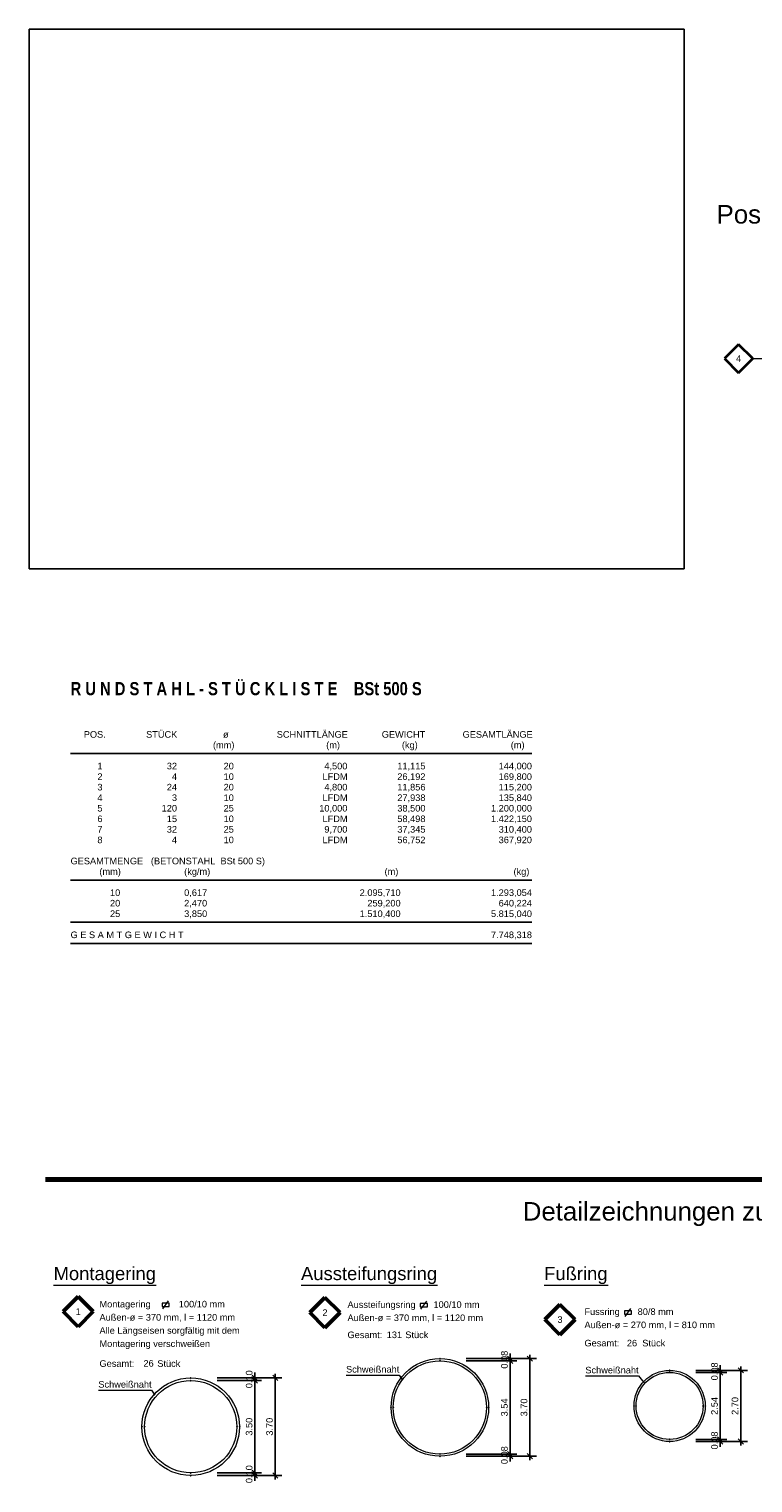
# Model space of a CAD drawing. Header units: metres. Extents: x 1 to 134, y 1 to 59.
# Tile 1 of 8: x 1 to 29, y 2 to 58. Entities that reach past the tile are written whole.
import ezdxf

# ---------------------------------------------------------------- set-up
doc = ezdxf.new("R2010")
doc.units = ezdxf.units.M
doc.linetypes.add('DURCHG', pattern=[0])
for name, color, linetype in [('GEOMETRIE', 7, 'Continuous'), ('HILFPU', 7, 'Continuous'), ('MAKET', 7, 'Continuous'), ('PIXBIL', 7, 'Continuous'), ('STPOS', 7, 'Continuous'), ('TEXTE', 7, 'Continuous')]:
    doc.layers.add(name, color=color, linetype=linetype)
doc.styles.add('Arial', font='arial.ttf')
doc.dimstyles.new('ISBSTRICH4E', dxfattribs={"dimtxt": 0.25, "dimasz": 0.1, "dimexe": 0.25, "dimexo": 1, "dimgap": 0.09, "dimtad": 1, "dimzin": 0, "dimdsep": 46, "dimtxsty": 'Arial', "dimblk": 'ID4', "dimblk1": 'ID4', "dimblk2": 'ID4', "dimsah": 1, "dimcen": 0.09, "dimdle": 0.15, "dimclrd": 7, "dimclre": 7, "dimclrt": 7, "dimazin": 0, "dimtfac": 1, "dimtdec": 4, "dimtix": 1, "dimtmove": 2, "dimatfit": 3, "dimfxl": 1, "dimtvp": 0.004, "dimtolj": 1, "dimtzin": 0, "dimarcsym": 0})
picture_1 = doc.add_image_def('image1.jpg', size_in_pixel=(936, 771))

# ---------------------------------------------------------------- blocks, each defined once
blk = doc.blocks.new('ID4')
at = {"color": 7, "linetype": 'DURCHG', "lineweight": 25}
for p, q in [((-1, -1), (1, 1)), ((1.5, 0), (-1, 0))]:
    blk.add_line(p, q, dxfattribs=at)
blk = doc.blocks.new('*D6')
at = {"layer": 'Defpoints', "color": 0}
for p in [(25.403, 6.769), (25.403, 6.689), (27.324, 6.689)]:
    blk.add_point(p, dxfattribs=at)
at = {"layer": 'MAKET', "color": 7, "lineweight": -2}
for p, q in [((26.403, 6.769), (27.574, 6.769)), ((26.403, 6.689), (27.574, 6.689)), ((27.324, 6.869), (27.324, 6.969)), ((27.324, 6.769), (27.324, 6.689)), ((27.324, 6.589), (27.324, 6.489))]:
    blk.add_line(p, q, dxfattribs=at)
at = {"layer": 'MAKET', "color": 7, "lineweight": -2, "xscale": 0.1, "yscale": 0.1, "zscale": 0.1}
for p, rotation in [((27.324, 6.769), 270), ((27.324, 6.689), 90)]:
    blk.add_blockref('ID4', p, dxfattribs=dict(at, rotation=rotation))
at = {"layer": 'MAKET', "color": 7, "insert": (27.107, 6.729), "char_height": 0.25, "attachment_point": 5, "rotation": 90, "style": 'Arial'}
blk.add_mtext('\\A1;0.08', dxfattribs=at)
blk = doc.blocks.new('*D7')
at = {"layer": 'Defpoints', "color": 0}
for p in [(25.403, 6.689), (25.403, 4.149), (27.324, 4.149)]:
    blk.add_point(p, dxfattribs=at)
at = {"layer": 'MAKET', "color": 7, "lineweight": -2}
for p, q in [((26.403, 6.689), (27.574, 6.689)), ((27.324, 6.589), (27.324, 4.249)), ((26.403, 4.149), (27.574, 4.149))]:
    blk.add_line(p, q, dxfattribs=at)
at = {"layer": 'MAKET', "color": 7, "lineweight": -2, "xscale": 0.1, "yscale": 0.1, "zscale": 0.1}
for p, rotation in [((27.324, 6.689), 90), ((27.324, 4.149), 270)]:
    blk.add_blockref('ID4', p, dxfattribs=dict(at, rotation=rotation))
at = {"layer": 'MAKET', "color": 7, "insert": (27.107, 5.419), "char_height": 0.25, "attachment_point": 5, "rotation": 90, "style": 'Arial'}
blk.add_mtext('\\A1;2.54', dxfattribs=at)
blk = doc.blocks.new('*D8')
at = {"layer": 'Defpoints', "color": 0}
for p in [(25.403, 4.149), (25.403, 4.069), (27.324, 4.069)]:
    blk.add_point(p, dxfattribs=at)
at = {"layer": 'MAKET', "color": 7, "lineweight": -2}
for p, q in [((26.403, 4.149), (27.574, 4.149)), ((26.403, 4.069), (27.574, 4.069)), ((27.324, 4.249), (27.324, 4.349)), ((27.324, 4.149), (27.324, 4.069)), ((27.324, 3.969), (27.324, 3.869))]:
    blk.add_line(p, q, dxfattribs=at)
at = {"layer": 'MAKET', "color": 7, "lineweight": -2, "xscale": 0.1, "yscale": 0.1, "zscale": 0.1}
for p, rotation in [((27.324, 4.149), 270), ((27.324, 4.069), 90)]:
    blk.add_blockref('ID4', p, dxfattribs=dict(at, rotation=rotation))
at = {"layer": 'MAKET', "color": 7, "insert": (27.107, 4.109), "char_height": 0.25, "attachment_point": 5, "rotation": 90, "style": 'Arial'}
blk.add_mtext('\\A1;0.08', dxfattribs=at)
blk = doc.blocks.new('*D9')
at = {"layer": 'Defpoints', "color": 0}
for p in [(25.403, 6.769), (25.403, 4.069), (28.102, 4.069)]:
    blk.add_point(p, dxfattribs=at)
at = {"layer": 'MAKET', "color": 7, "lineweight": -2}
for p, q in [((26.403, 6.769), (28.352, 6.769)), ((28.102, 6.669), (28.102, 4.169)), ((26.403, 4.069), (28.352, 4.069))]:
    blk.add_line(p, q, dxfattribs=at)
at = {"layer": 'MAKET', "color": 7, "lineweight": -2, "xscale": 0.1, "yscale": 0.1, "zscale": 0.1}
for p, rotation in [((28.102, 6.769), 90), ((28.102, 4.069), 270)]:
    blk.add_blockref('ID4', p, dxfattribs=dict(at, rotation=rotation))
at = {"layer": 'MAKET', "color": 7, "insert": (27.884, 5.419), "char_height": 0.25, "attachment_point": 5, "rotation": 90, "style": 'Arial'}
blk.add_mtext('\\A1;2.70', dxfattribs=at)
blk = doc.blocks.new('*D10')
at = {"layer": 'Defpoints', "color": 0}
for p in [(7.242, 6.481), (7.242, 6.381), (9.676, 6.381)]:
    blk.add_point(p, dxfattribs=at)
at = {"layer": 'MAKET', "color": 7, "lineweight": -2}
for p, q in [((9.676, 6.581), (9.676, 6.681)), ((8.242, 6.481), (9.926, 6.481)), ((8.242, 6.381), (9.926, 6.381)), ((9.676, 6.481), (9.676, 6.381)), ((9.676, 6.281), (9.676, 6.181))]:
    blk.add_line(p, q, dxfattribs=at)
at = {"layer": 'MAKET', "color": 7, "lineweight": -2, "xscale": 0.1, "yscale": 0.1, "zscale": 0.1}
for p, rotation in [((9.676, 6.481), 270), ((9.676, 6.381), 90)]:
    blk.add_blockref('ID4', p, dxfattribs=dict(at, rotation=rotation))
at = {"layer": 'MAKET', "color": 7, "insert": (9.458, 6.431), "char_height": 0.25, "attachment_point": 5, "rotation": 90, "style": 'Arial'}
blk.add_mtext('\\A1;0.10', dxfattribs=at)
blk = doc.blocks.new('*D11')
at = {"layer": 'Defpoints', "color": 0}
for p in [(7.242, 6.381), (7.242, 2.881), (9.676, 2.881)]:
    blk.add_point(p, dxfattribs=at)
at = {"layer": 'MAKET', "color": 7, "lineweight": -2}
for p, q in [((8.242, 6.381), (9.926, 6.381)), ((9.676, 6.281), (9.676, 2.981)), ((8.242, 2.881), (9.926, 2.881))]:
    blk.add_line(p, q, dxfattribs=at)
at = {"layer": 'MAKET', "color": 7, "lineweight": -2, "xscale": 0.1, "yscale": 0.1, "zscale": 0.1}
for p, rotation in [((9.676, 6.381), 90), ((9.676, 2.881), 270)]:
    blk.add_blockref('ID4', p, dxfattribs=dict(at, rotation=rotation))
at = {"layer": 'MAKET', "color": 7, "insert": (9.458, 4.631), "char_height": 0.25, "attachment_point": 5, "rotation": 90, "style": 'Arial'}
blk.add_mtext('\\A1;3.50', dxfattribs=at)
blk = doc.blocks.new('*D12')
at = {"layer": 'Defpoints', "color": 0}
for p in [(7.242, 2.881), (7.242, 2.781), (9.676, 2.781)]:
    blk.add_point(p, dxfattribs=at)
at = {"layer": 'MAKET', "color": 7, "lineweight": -2}
for p, q in [((8.242, 2.881), (9.926, 2.881)), ((8.242, 2.781), (9.926, 2.781)), ((9.676, 2.981), (9.676, 3.081)), ((9.676, 2.881), (9.676, 2.781)), ((9.676, 2.681), (9.676, 2.581))]:
    blk.add_line(p, q, dxfattribs=at)
at = {"layer": 'MAKET', "color": 7, "lineweight": -2, "xscale": 0.1, "yscale": 0.1, "zscale": 0.1}
for p, rotation in [((9.676, 2.881), 270), ((9.676, 2.781), 90)]:
    blk.add_blockref('ID4', p, dxfattribs=dict(at, rotation=rotation))
at = {"layer": 'MAKET', "color": 7, "insert": (9.458, 2.831), "char_height": 0.25, "attachment_point": 5, "rotation": 90, "style": 'Arial'}
blk.add_mtext('\\A1;0.10', dxfattribs=at)
blk = doc.blocks.new('*D13')
at = {"layer": 'Defpoints', "color": 0}
for p in [(7.242, 6.481), (7.242, 2.781), (10.449, 2.781)]:
    blk.add_point(p, dxfattribs=at)
at = {"layer": 'MAKET', "color": 7, "lineweight": -2}
for p, q in [((8.242, 6.481), (10.699, 6.481)), ((10.449, 6.381), (10.449, 2.881)), ((8.242, 2.781), (10.699, 2.781))]:
    blk.add_line(p, q, dxfattribs=at)
at = {"layer": 'MAKET', "color": 7, "lineweight": -2, "xscale": 0.1, "yscale": 0.1, "zscale": 0.1}
for p, rotation in [((10.449, 6.481), 90), ((10.449, 2.781), 270)]:
    blk.add_blockref('ID4', p, dxfattribs=dict(at, rotation=rotation))
at = {"layer": 'MAKET', "color": 7, "insert": (10.231, 4.631), "char_height": 0.25, "attachment_point": 5, "rotation": 90, "style": 'Arial'}
blk.add_mtext('\\A1;3.70', dxfattribs=at)
blk = doc.blocks.new('*D18')
at = {"layer": 'Defpoints', "color": 0}
for p in [(16.69, 7.212), (16.69, 3.512), (20.099, 3.512)]:
    blk.add_point(p, dxfattribs=at)
at = {"layer": 'MAKET', "color": 7, "lineweight": -2}
for p, q in [((17.69, 7.212), (20.349, 7.212)), ((20.099, 7.112), (20.099, 3.612)), ((17.69, 3.512), (20.349, 3.512))]:
    blk.add_line(p, q, dxfattribs=at)
at = {"layer": 'MAKET', "color": 7, "lineweight": -2, "xscale": 0.1, "yscale": 0.1, "zscale": 0.1}
for p, rotation in [((20.099, 7.212), 90), ((20.099, 3.512), 270)]:
    blk.add_blockref('ID4', p, dxfattribs=dict(at, rotation=rotation))
at = {"layer": 'MAKET', "color": 7, "insert": (19.881, 5.362), "char_height": 0.25, "attachment_point": 5, "rotation": 90, "style": 'Arial'}
blk.add_mtext('\\A1;3.70', dxfattribs=at)
blk = doc.blocks.new('*D19')
at = {"layer": 'Defpoints', "color": 0}
for p in [(16.69, 7.212), (16.69, 7.132), (19.357, 7.132)]:
    blk.add_point(p, dxfattribs=at)
at = {"layer": 'MAKET', "color": 7, "lineweight": -2}
for p, q in [((17.69, 7.212), (19.607, 7.212)), ((19.357, 7.312), (19.357, 7.412)), ((19.357, 7.212), (19.357, 7.132)), ((17.69, 7.132), (19.607, 7.132)), ((19.357, 7.032), (19.357, 6.932))]:
    blk.add_line(p, q, dxfattribs=at)
at = {"layer": 'MAKET', "color": 7, "lineweight": -2, "xscale": 0.1, "yscale": 0.1, "zscale": 0.1}
for p, rotation in [((19.357, 7.212), 270), ((19.357, 7.132), 90)]:
    blk.add_blockref('ID4', p, dxfattribs=dict(at, rotation=rotation))
at = {"layer": 'MAKET', "color": 7, "insert": (19.139, 7.172), "char_height": 0.25, "attachment_point": 5, "rotation": 90, "style": 'Arial'}
blk.add_mtext('\\A1;0.08', dxfattribs=at)
blk = doc.blocks.new('*D20')
at = {"layer": 'Defpoints', "color": 0}
for p in [(16.69, 7.132), (16.69, 3.592), (19.357, 3.592)]:
    blk.add_point(p, dxfattribs=at)
at = {"layer": 'MAKET', "color": 7, "lineweight": -2}
for p, q in [((17.69, 7.132), (19.607, 7.132)), ((19.357, 7.032), (19.357, 3.692)), ((17.69, 3.592), (19.607, 3.592))]:
    blk.add_line(p, q, dxfattribs=at)
at = {"layer": 'MAKET', "color": 7, "lineweight": -2, "xscale": 0.1, "yscale": 0.1, "zscale": 0.1}
for p, rotation in [((19.357, 7.132), 90), ((19.357, 3.592), 270)]:
    blk.add_blockref('ID4', p, dxfattribs=dict(at, rotation=rotation))
at = {"layer": 'MAKET', "color": 7, "insert": (19.139, 5.362), "char_height": 0.25, "attachment_point": 5, "rotation": 90, "style": 'Arial'}
blk.add_mtext('\\A1;3.54', dxfattribs=at)
blk = doc.blocks.new('*D21')
at = {"layer": 'Defpoints', "color": 0}
for p in [(16.69, 3.592), (16.69, 3.512), (19.357, 3.512)]:
    blk.add_point(p, dxfattribs=at)
at = {"layer": 'MAKET', "color": 7, "lineweight": -2}
for p, q in [((17.69, 3.592), (19.607, 3.592)), ((17.69, 3.512), (19.607, 3.512)), ((19.357, 3.692), (19.357, 3.792)), ((19.357, 3.592), (19.357, 3.512)), ((19.357, 3.412), (19.357, 3.312))]:
    blk.add_line(p, q, dxfattribs=at)
at = {"layer": 'MAKET', "color": 7, "lineweight": -2, "xscale": 0.1, "yscale": 0.1, "zscale": 0.1}
for p, rotation in [((19.357, 3.592), 270), ((19.357, 3.512), 90)]:
    blk.add_blockref('ID4', p, dxfattribs=dict(at, rotation=rotation))
at = {"layer": 'MAKET', "color": 7, "insert": (19.139, 3.552), "char_height": 0.25, "attachment_point": 5, "rotation": 90, "style": 'Arial'}
blk.add_mtext('\\A1;0.08', dxfattribs=at)

msp = doc.modelspace()

# ---------------------------------------------------------------- linework, layer by layer
at = {"layer": 'GEOMETRIE', "color": 7, "linetype": 'DURCHG', "lineweight": 25}
for p, q in [((2.684, 30.16), (20.184, 30.16)), ((2.684, 25.36), (20.184, 25.36)), ((2.684, 23.76), (20.184, 23.76)), ((2.684, 22.96), (20.184, 22.96))]:
    msp.add_line(p, q, dxfattribs=at)
at = {"layer": 'GEOMETRIE', "color": 7, "linetype": 'DURCHG', "lineweight": 70}
msp.add_line((1.738, 14.004), (68.923, 14.004), dxfattribs=at)
at = {"layer": 'GEOMETRIE', "color": 7, "linetype": 'DURCHG', "lineweight": 18}
for p, q in [((6.181, 9.1), (6.402, 9.41)), ((15.972, 9.084), (16.193, 9.395)), ((6.425, 9.319), (6.158, 9.319)), ((6.158, 9.319), (6.158, 9.191)), ((6.158, 9.191), (6.425, 9.191)), ((6.425, 9.191), (6.425, 9.319)), ((16.216, 9.303), (15.949, 9.303)), ((15.949, 9.303), (15.949, 9.175)), ((15.949, 9.175), (16.216, 9.175)), ((16.216, 9.175), (16.216, 9.303)), ((23.96, 9.025), (23.693, 9.025)), ((23.693, 9.025), (23.693, 8.897)), ((23.693, 8.897), (23.96, 8.897)), ((23.716, 8.806), (23.937, 9.116)), ((23.96, 8.897), (23.96, 9.025))]:
    msp.add_line(p, q, dxfattribs=at)
for centre, radius in [((16.69, 5.362), 1.85), ((16.69, 5.362), 1.77), ((25.403, 5.419), 1.35), ((25.403, 5.419), 1.27), ((7.242, 4.631), 1.85), ((7.242, 4.631), 1.75)]:
    msp.add_circle(centre, radius, dxfattribs=at)
at = {"layer": 'HILFPU', "color": 4}
for p in [(16.69, 7.212), (16.69, 7.132), (25.403, 6.769), (25.403, 6.689), (7.242, 6.481), (7.242, 6.381), (14.84, 5.362), (14.92, 5.362), (18.46, 5.362), (18.54, 5.362), (24.053, 5.419), (24.133, 5.419), (26.673, 5.419), (26.753, 5.419), (5.392, 4.631), (5.492, 4.631), (8.992, 4.631), (9.092, 4.631), (25.403, 4.149), (25.403, 4.069), (16.69, 3.592), (16.69, 3.512), (7.242, 2.881), (7.242, 2.781)]:
    msp.add_point(p, dxfattribs=at)
at = {"layer": 'STPOS', "color": 7, "linetype": 'Continuous', "lineweight": 35}
for p, q in [((28.018, 45.674), (27.481, 45.136)), ((28.556, 45.136), (28.018, 45.674)), ((27.481, 45.136), (28.018, 44.598)), ((28.018, 44.598), (28.556, 45.136))]:
    msp.add_line(p, q, dxfattribs=at)
at = {"layer": 'STPOS', "color": 54, "linetype": 'Continuous', "lineweight": 50}
for p, q in [((2.974, 9.569), (2.401, 8.995)), ((3.547, 8.995), (2.974, 9.569)), ((12.333, 9.53), (11.76, 8.957)), ((12.906, 8.957), (12.333, 9.53)), ((2.401, 8.995), (2.974, 8.422)), ((2.974, 8.422), (3.547, 8.995)), ((11.76, 8.957), (12.333, 8.383)), ((12.333, 8.383), (12.906, 8.957)), ((21.246, 9.267), (20.673, 8.694)), ((21.819, 8.694), (21.246, 9.267)), ((20.673, 8.694), (21.246, 8.121)), ((21.246, 8.121), (21.819, 8.694))]:
    msp.add_line(p, q, dxfattribs=at)
at = {"layer": 'TEXTE', "color": 7, "linetype": 'DURCHG', "lineweight": 18}
for p, q in [((28.55, 45.14), (32.946, 45.14)), ((2.04, 10.003), (5.929, 10.003)), ((11.424, 10.003), (16.604, 10.003)), ((20.644, 10.003), (23.075, 10.003)), ((13.132, 6.59), (15.146, 6.59)), ((15.146, 6.59), (15.27, 6.398)), ((22.208, 6.559), (24.222, 6.559)), ((24.222, 6.559), (24.43, 6.306)), ((3.738, 6.019), (5.752, 6.019)), ((5.752, 6.019), (5.876, 5.826))]:
    msp.add_line(p, q, dxfattribs=at)

# ---------------------------------------------------------------- texts
at = {"layer": 'STPOS', "color": 7, "style": 'Arial'}
msp.add_text('4', height=0.25, dxfattribs=at).set_placement((27.921, 45.011))
at = {"layer": 'STPOS', "color": 54, "style": 'Arial'}
for s, p in [('1', (2.877, 8.87)), ('2', (12.236, 8.832)), ('3', (21.149, 8.569))]:
    msp.add_text(s, height=0.25, dxfattribs=at).set_placement(p)
at = {"layer": 'TEXTE', "color": 7, "style": 'Arial'}
for s, height, p in [('Pos. B.05a - BP ø 608 mm - M = 1:25', 0.7, (27.186, 50.26)), ('POS.', 0.25, (3.184, 30.76)), ('STÜCK', 0.25, (5.549, 30.76)), ('ø', 0.25, (8.467, 30.76)), ('SCHNITTLÄNGE', 0.25, (10.504, 30.76)), ('GEWICHT', 0.25, (14.486, 30.76)), ('GESAMTLÄNGE', 0.25, (17.552, 30.76)), ('(mm)', 0.25, (8.085, 30.36)), ('(m)', 0.25, (12.379, 30.36)), ('(kg)', 0.25, (15.25, 30.36)), ('(m)', 0.25, (19.379, 30.36)), ('1', 0.25, (3.701, 29.56)), ('32', 0.25, (6.334, 29.56)), ('20', 0.25, (8.488, 29.56)), ('4,500', 0.25, (12.309, 29.56)), ('11,115', 0.25, (15.076, 29.56)), ('144,000', 0.25, (18.92, 29.56)), ('2', 0.25, (3.701, 29.16)), ('4', 0.25, (6.528, 29.16)), ('10', 0.25, (8.488, 29.16)), ('LFDM', 0.25, (12.24, 29.16)), ('26,192', 0.25, (15.076, 29.16)), ('169,800', 0.25, (18.92, 29.16)), ('3', 0.25, (3.701, 28.76)), ('24', 0.25, (6.334, 28.76)), ('20', 0.25, (8.488, 28.76)), ('4,800', 0.25, (12.309, 28.76)), ('11,856', 0.25, (15.076, 28.76)), ('115,200', 0.25, (18.92, 28.76)), ('4', 0.25, (3.701, 28.36)), ('5', 0.25, (3.701, 27.96)), ('120', 0.25, (6.139, 27.96)), ('3', 0.25, (6.528, 28.36)), ('25', 0.25, (8.488, 27.96)), ('10', 0.25, (8.488, 28.36)), ('10,000', 0.25, (12.115, 27.96)), ('LFDM', 0.25, (12.24, 28.36)), ('38,500', 0.25, (15.076, 27.96)), ('27,938', 0.25, (15.076, 28.36)), ('1.200,000', 0.25, (18.629, 27.96)), ('135,840', 0.25, (18.92, 28.36)), ('6', 0.25, (3.701, 27.56)), ('15', 0.25, (6.334, 27.56)), ('10', 0.25, (8.488, 27.56)), ('LFDM', 0.25, (12.24, 27.56)), ('58,498', 0.25, (15.076, 27.56)), ('1.422,150', 0.25, (18.629, 27.56)), ('7', 0.25, (3.701, 27.16)), ('32', 0.25, (6.334, 27.16)), ('25', 0.25, (8.488, 27.16)), ('9,700', 0.25, (12.309, 27.16)), ('37,345', 0.25, (15.076, 27.16)), ('310,400', 0.25, (18.92, 27.16)), ('8', 0.25, (3.701, 26.76)), ('4', 0.25, (6.528, 26.76)), ('10', 0.25, (8.488, 26.76)), ('LFDM', 0.25, (12.24, 26.76)), ('56,752', 0.25, (15.076, 26.76)), ('367,920', 0.25, (18.92, 26.76)), ('GESAMTMENGE   (BETONSTAHL  BSt 500 S)', 0.25, (2.684, 25.96)), ('(mm)', 0.25, (3.777, 25.56)), ('(kg/m)', 0.25, (6.992, 25.56)), ('(m)', 0.25, (14.592, 25.56)), ('(kg)', 0.25, (19.483, 25.56)), ('10', 0.25, (4.18, 24.76)), ('0,617', 0.25, (6.992, 24.76)), ('2.095,710', 0.25, (13.648, 24.76)), ('1.293,054', 0.25, (18.629, 24.76)), ('20', 0.25, (4.18, 24.36)), ('2,470', 0.25, (6.992, 24.36)), ('259,200', 0.25, (13.94, 24.36)), ('640,224', 0.25, (18.92, 24.36)), ('25', 0.25, (4.18, 23.96)), ('3,850', 0.25, (6.992, 23.96)), ('1.510,400', 0.25, (13.648, 23.96)), ('5.815,040', 0.25, (18.629, 23.96)), ('G E S A M T G E W I C H T', 0.25, (2.684, 23.16)), ('7.748,318', 0.25, (18.629, 23.16)), ('Detailzeichnungen zu den Stahlteilen - M = 1:10', 0.7, (19.835, 12.45)), ('Montagering', 0.5, (2.04, 10.191)), ('Aussteifungsring', 0.5, (11.424, 10.191)), ('Fußring', 0.5, (20.644, 10.191)), ('Montagering           100/10 mm', 0.25, (3.781, 9.155)), ('Aussteifungsring       100/10 mm', 0.25, (13.187, 9.137)), ('Außen-ø = 370 mm, l = 1120 mm', 0.25, (3.781, 8.655)), ('Außen-ø = 370 mm, l = 1120 mm', 0.25, (13.187, 8.637)), ('Fussring       80/8 mm', 0.25, (22.174, 8.869)), ('Alle Längseisen sorgfältig mit dem', 0.25, (3.781, 8.155)), ('Außen-ø = 270 mm, l = 810 mm', 0.25, (22.174, 8.369)), ('Montagering verschweißen', 0.25, (3.781, 7.655)), ('Gesamt:         Stück', 0.25, (13.187, 7.991)), ('131', 0.25, (14.675, 7.991)), ('Gesamt:         Stück', 0.25, (22.174, 7.677)), ('26', 0.25, (23.782, 7.677)), ('Gesamt:         Stück', 0.25, (3.781, 6.902)), ('26', 0.25, (5.448, 6.909)), ('Schweißnaht', 0.25, (13.132, 6.684)), ('Schweißnaht', 0.25, (22.208, 6.652)), ('Schweißnaht', 0.25, (3.738, 6.113))]:
    msp.add_text(s, height=height, dxfattribs=at).set_placement(p)
at = {"layer": 'TEXTE', "color": 54, "insert": (2.684, 32.364), "char_height": 0.5, "width": 13.36862, "attachment_point": 7, "style": 'Arial'}
msp.add_mtext('\\pxqj;\\W0.80;{\\fArial|b1|i0|c0|p34|;R U N D S T A H L - S T Ü C K L I S T E    BSt 500 S}', dxfattribs=at)

# ---------------------------------------------------------------- dimensions: what is measured, and where the dimension line sits
at = {"layer": 'MAKET'}
for base, p1, p2, picture, middle in [((19.357, 7.132), (16.69, 7.212), (16.69, 7.132), '*D19', (19.139, 7.172)), ((20.099, 3.512), (16.69, 7.212), (16.69, 3.512), '*D18', (19.881, 5.362)), ((19.357, 3.592), (16.69, 7.132), (16.69, 3.592), '*D20', (19.139, 5.362)), ((9.676, 6.381), (7.242, 6.481), (7.242, 6.381), '*D10', (9.458, 6.431)), ((10.449, 2.781), (7.242, 6.481), (7.242, 2.781), '*D13', (10.231, 4.631)), ((27.324, 6.689), (25.403, 6.769), (25.403, 6.689), '*D6', (27.107, 6.729)), ((28.102, 4.069), (25.403, 6.769), (25.403, 4.069), '*D9', (27.884, 5.419)), ((27.324, 4.149), (25.403, 6.689), (25.403, 4.149), '*D7', (27.107, 5.419)), ((9.676, 2.881), (7.242, 6.381), (7.242, 2.881), '*D11', (9.458, 4.631)), ((27.324, 4.069), (25.403, 4.149), (25.403, 4.069), '*D8', (27.107, 4.109)), ((19.357, 3.512), (16.69, 3.592), (16.69, 3.512), '*D21', (19.139, 3.552)), ((9.676, 2.781), (7.242, 2.881), (7.242, 2.781), '*D12', (9.458, 2.831))]:
    dim = msp.add_linear_dim(base=base, p1=p1, p2=p2, angle=90, dimstyle='ISBSTRICH4E', override={"dimasz": 0.1}, dxfattribs=at)
    dim.commit()
    dim.dimension.update_dxf_attribs({"geometry": picture, "text_midpoint": middle})

# ---------------------------------------------------------------- pictures from other files: only their frames are drawn
at = {"layer": 'PIXBIL'}
image = msp.add_image(picture_1, insert=(1.11, 37.168), size_in_units=(24.844, 20.465), dxfattribs=at)
image.dxf.flags = 7

doc.saveas('drawing.dxf')
